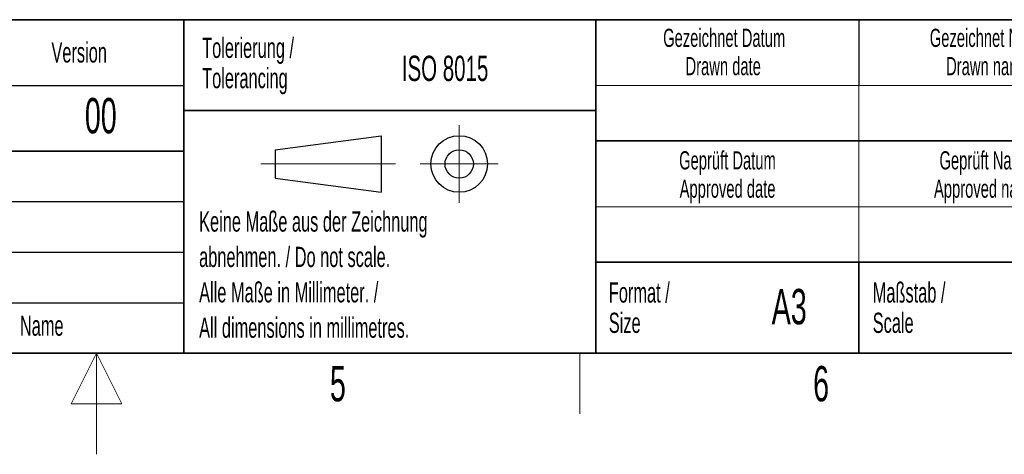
# Model space of a CAD drawing. Header units: millimetres. Extents: x 5 to 418, y 2 to 292.
# Tile 9 of 20: x 209 to 307, y 2 to 45. Entities that reach past the tile are written whole.
import ezdxf

# ---------------------------------------------------------------- set-up
doc = ezdxf.new("R2010")
doc.units = ezdxf.units.MM
doc.layers.add('SLD-0', color=7, linetype='Continuous')
doc.styles.add('SLDTEXTSTYLE0', font='TXT', dxfattribs={"width": 0.605})

msp = doc.modelspace()

# ---------------------------------------------------------------- linework, layer by layer
at = {"layer": 'SLD-0', "lineweight": 35}
for p, q in [((158.1167, 45), (225.6167, 45)), ((225.6167, 45), (225.6167, 32)), ((225.6167, 45), (266.3305, 45)), ((225.6167, 45), (225.6167, 36)), ((266.3305, 12), (266.3305, 45)), ((266.3305, 45), (266.3305, 12)), ((318, 45), (266.3305, 45)), ((225.6167, 36), (266.3305, 36)), ((225.6167, 36), (225.6167, 12)), ((266.3305, 33), (318, 33)), ((158.1167, 32), (225.6167, 32)), ((225.6167, 32), (225.6167, 12)), ((266.3305, 21), (318, 21)), ((292.3305, 21), (292.3305, 12)), ((26, 12), (408, 12)), ((158.1167, 12), (225.6167, 12)), ((225.6167, 12), (266.3305, 12)), ((266.3305, 12), (318, 12))]:
    msp.add_line(p, q, dxfattribs=at)
at = {"layer": 'SLD-0'}
for p, q in [((292.3305, 45), (292.3305, 38.5)), ((158.1167, 38.5), (225.6167, 38.5)), ((158.1167, 27), (225.6167, 27)), ((158.1167, 22), (225.6167, 22)), ((158.1167, 17), (225.6167, 17))]:
    msp.add_line(p, q, dxfattribs=at)
at = {"layer": 'SLD-0', "lineweight": 18}
for p, q in [((266.3305, 38.5), (318, 38.5)), ((292.3305, 38.5), (292.3305, 33)), ((252.8396, 34.5746), (252.8396, 26.8746)), ((292.3305, 33), (292.3305, 26.5)), ((233.2396, 30.7246), (246.5396, 30.7246)), ((248.9896, 30.7246), (256.6896, 30.7246)), ((266.3305, 26.5), (318, 26.5)), ((292.3305, 26.5), (292.3305, 21)), ((217, 12), (214.5, 7)), ((217, 2), (217, 12)), ((219.5, 7), (217, 12)), ((264.75, 6), (264.75, 12)), ((214.5, 7), (219.5, 7))]:
    msp.add_line(p, q, dxfattribs=at)
at = {"layer": 'SLD-0', "lineweight": 25}
for p, q in [((234.6396, 32.1246), (245.1396, 33.5246)), ((245.1396, 33.5246), (245.1396, 27.9246)), ((234.6396, 32.1246), (234.6396, 29.3246)), ((158.1167, 32), (225.6167, 32)), ((234.6396, 29.3246), (245.1396, 27.9246))]:
    msp.add_line(p, q, dxfattribs=at)
for radius in [2.8, 1.4]:
    msp.add_circle((252.8396, 30.7246), radius, dxfattribs=at)

# ---------------------------------------------------------------- texts
at = {"layer": 'SLD-0', "style": 'SLDTEXTSTYLE0'}
for s, insert, char_height, attachment_point in [('Gezeichnet Datum', (279.0254, 44.1039), 1.8, 2), ('Gezeichnet Name', (305.1708, 44.1039), 1.8, 2), ('Version', (212.5452, 42.7601), 2, 1), ('Tolerierung /', (227.4391, 43.2172), 2, 1), ('ISO 8015', (247.1716, 41.4342), 2.5, 1), ('Drawn date', (278.9303, 41.3039), 1.8, 2), ('Drawn name', (305.0871, 41.3039), 1.8, 2), ('Tolerancing', (227.4391, 40.2172), 2, 1), ('00', (217.424, 37.2527), 3.5, 2), ('Geprüft Datum', (279.3494, 31.9851), 1.8, 2), ('Geprüft Name', (304.8762, 31.9851), 1.8, 2), ('Approved date', (279.362, 29.1851), 1.8, 2), ('Approved name', (304.9003, 29.1851), 1.8, 2), ('Keine Maße aus der Zeichnung', (227.1404, 26.0307), 2, 1), ('abnehmen. / Do not scale.', (227.1404, 22.5307), 2, 1), ('Alle Maße in Millimeter. /', (227.1404, 19.0307), 2, 1), ('Format /', (267.6251, 19.0116), 2, 1), ('Maßstab /', (293.7029, 19.0116), 2, 1), ('A3', (285.4515, 18.3609), 3.5, 2), ('Name', (209.4275, 15.729), 2, 1), ('All dimensions in millimetres.', (227.1404, 15.5307), 2, 1), ('Size', (267.6251, 16.0116), 2, 1), ('Scale', (293.7029, 16.0116), 2, 1), ('5', (240.8527, 10.743), 3.5, 2), ('6', (288.6027, 10.743), 3.5, 2)]:
    msp.add_mtext(s, dxfattribs=dict(at, insert=insert, char_height=char_height, attachment_point=attachment_point))

doc.saveas('drawing.dxf')
